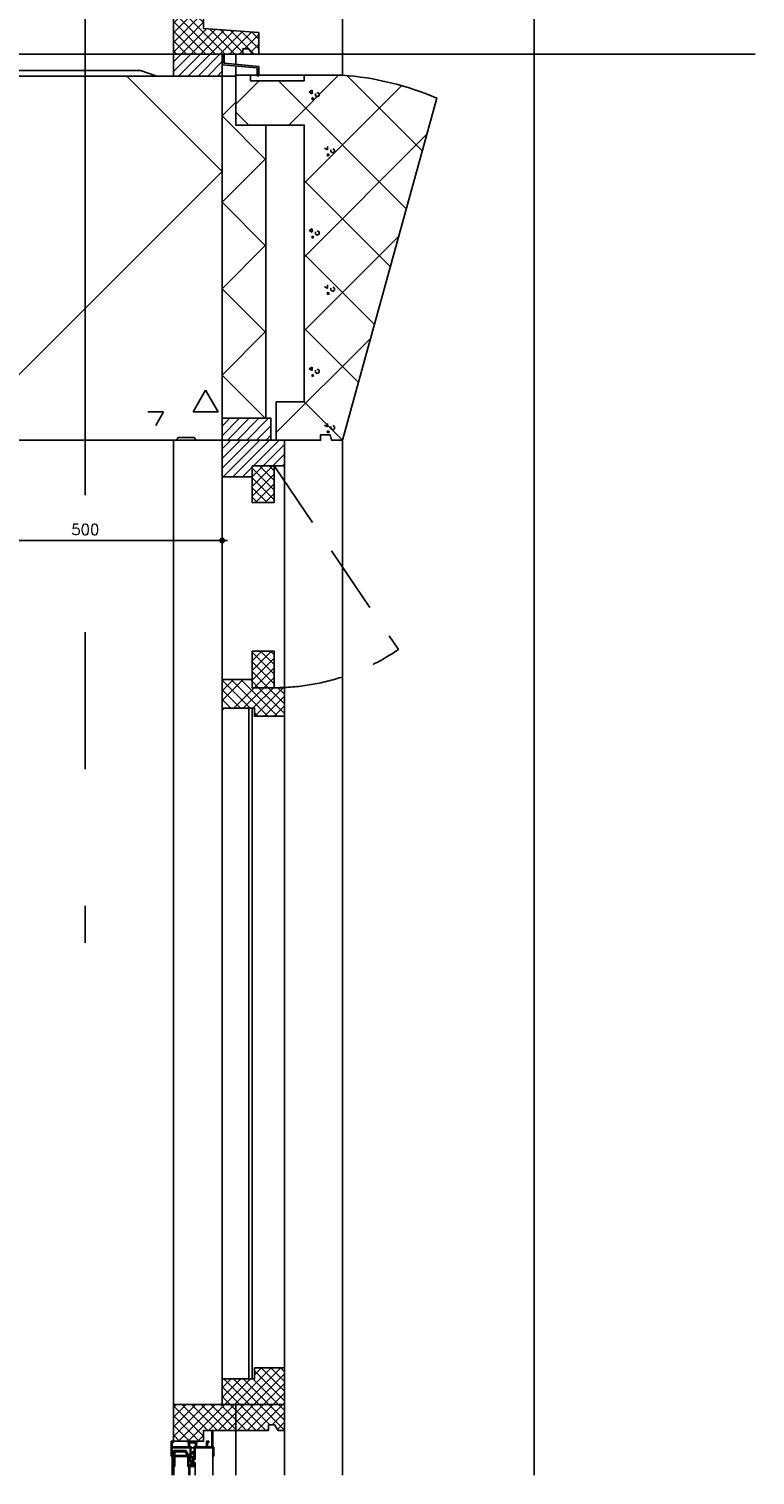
# Model space of a CAD drawing. Extents: x -152209 to 159908, y 32091 to 111955.
# Tile 54 of 59: x 128724 to 130051, y 63215 to 65856. Entities that reach past the tile are written whole.
import ezdxf
from ezdxf.enums import TextEntityAlignment as Align

# ---------------------------------------------------------------- set-up
doc = ezdxf.new("R2010")
doc.units = 0
doc.header["$LTSCALE"] = 1000
doc.header["$MEASUREMENT"] = 0
doc.header["$PDSIZE"] = 1
doc.linetypes.add('XDETV20$0$CENTER', pattern=[2, 1.25, -0.25, 0.25, -0.25])
doc.linetypes.add('XDETV20$0$HIDDEN2', pattern=[0.1875, 0.125, -0.0625])
doc.layers.get('0').update_dxf_attribs({"linetype": 'CONTINUOUS'})
doc.layers.get('DEFPOINTS').update_dxf_attribs({"linetype": 'CONTINUOUS'})
for name, color, linetype in [('BIB', 7, 'CONTINUOUS'), ('XDETV20$0$ALGEM-ARC', 15, 'CONTINUOUS'), ('XDETV20$0$ALUM-AZ', 15, 'CONTINUOUS'), ('XDETV20$0$ALUM-DRS', 4, 'CONTINUOUS'), ('XDETV20$0$BETON-ARC', 15, 'CONTINUOUS'), ('XDETV20$0$BETON-DRS', 7, 'CONTINUOUS'), ('XDETV20$0$DIMMTP', 1, 'CONTINUOUS'), ('XDETV20$0$GLAS-ARC', 4, 'CONTINUOUS'), ('XDETV20$0$HOUT-ARC', 15, 'CONTINUOUS'), ('XDETV20$0$HOUT-DRS', 4, 'CONTINUOUS'), ('XDETV20$0$ISOL-ALG', 3, 'CONTINUOUS'), ('XDETV20$0$ISOL-ARC', 15, 'CONTINUOUS'), ('XDETV20$0$KUNST-DRS', 4, 'CONTINUOUS'), ('XDETV20$0$STEEN-AZ', 3, 'CONTINUOUS'), ('XDETV20$0$STRAMIEN', 1, 'XDETV20$0$CENTER')]:
    doc.layers.add(name, color=color, linetype=linetype)
doc.styles.get("Standard").update_dxf_attribs({"font": 'simplex'})
doc.styles.add('XDETV20$0$STANDARD', font='simplex')
doc.dimstyles.get("Standard").update_dxf_attribs({"dimtxt": 0.18, "dimasz": 0.18, "dimexe": 0.18, "dimexo": 0.0625, "dimgap": 0.09, "dimtad": 0, "dimtih": 1, "dimtoh": 1, "dimdec": 4, "dimzin": 0, "dimdsep": 46, "dimtxsty": 'Standard', "dimcen": 0.09, "dimadec": 0, "dimazin": 0, "dimtfac": 1, "dimtdec": 4, "dimtofl": 0, "dimtmove": 0, "dimatfit": 3, "dimfxl": 0, "dimtolj": 1, "dimtzin": 0, "dimarcsym": 0})

# ---------------------------------------------------------------- blocks, each defined once
blk = doc.blocks.new('*X305')
at = {"color": 0}
for p, q in [((2482.2, 5841), (2528.1, 5886.9)), ((2482.2, 5858.6), (2510.5, 5886.9)), ((2482.2, 5876.3), (2492.8, 5886.9)), ((2541.6, 5819.9), (2482.2, 5879.3)), ((2482.2, 5823.3), (2537.2, 5878.3)), ((2559.3, 5819.9), (2492.3, 5886.9)), ((2496.5, 5819.9), (2543.1, 5866.5)), ((2577, 5819.9), (2510, 5886.9)), ((2514.2, 5819.9), (2559.5, 5865.2)), ((2537.2, 5877.4), (2527.7, 5886.9)), ((2531.8, 5819.9), (2575.9, 5864)), ((2594.7, 5819.9), (2548.5, 5866)), ((2549.5, 5819.9), (2592.4, 5862.7)), ((2609.2, 5823), (2567.6, 5864.6)), ((2630, 5819.9), (2586.8, 5863.2)), ((2524, 5819.9), (2482.2, 5861.7)), ((2506.3, 5819.9), (2482.2, 5844)), ((2567.2, 5819.9), (2608.8, 5861.5)), ((2584.9, 5819.9), (2625.3, 5860.3)), ((2638.2, 5829.4), (2605.9, 5861.7)), ((2612.4, 5829.7), (2638.2, 5855.5)), ((2624, 5823.7), (2638.2, 5837.9)), ((2638.2, 5847.1), (2625, 5860.3)), ((2488.6, 5819.9), (2482.2, 5826.3)), ((2602.6, 5819.9), (2609.2, 5826.5)), ((2637.9, 5819.9), (2638.2, 5820.2))]:
    blk.add_line(p, q, dxfattribs=at)
blk = doc.blocks.new('*X304')
at = {"color": 0}
for p, q in [((2482.2, 5787.9), (2514.2, 5819.9)), ((2482.2, 5805.6), (2496.5, 5819.9)), ((2491.8, 5779.9), (2531.8, 5819.9)), ((2509.5, 5779.9), (2549.5, 5819.9)), ((2527.2, 5779.9), (2567.2, 5819.9)), ((2544.9, 5779.9), (2571.4, 5806.4)), ((2562.6, 5779.9), (2571.4, 5788.8))]:
    blk.add_line(p, q, dxfattribs=at)
blk = doc.blocks.new('*X303')
at = {"color": 0}
for p, q in [((2571.2, 5063.7), (2622.3, 5114.9)), ((2571.2, 5081.4), (2604.7, 5114.9)), ((2571.2, 5099.1), (2587, 5114.9)), ((2573, 5047.9), (2640, 5114.9)), ((2590.7, 5047.9), (2657.7, 5114.9)), ((2628.4, 5067.9), (2675.4, 5114.9)), ((2646.1, 5067.9), (2685.2, 5107)), ((2663.7, 5067.9), (2685.2, 5089.4)), ((2681.4, 5067.9), (2685.2, 5071.7)), ((2608.4, 5047.9), (2626.2, 5065.7)), ((2626.1, 5047.9), (2626.2, 5048))]:
    blk.add_line(p, q, dxfattribs=at)
blk = doc.blocks.new('*X302')
at = {"color": 0}
for p, q in [((2626.2, 5030.4), (2663.7, 5067.9)), ((2626.2, 5048), (2646.1, 5067.9)), ((2626.2, 5065.7), (2628.4, 5067.9)), ((2666.2, 5023.6), (2626.2, 5063.6)), ((2626.2, 5012.7), (2666.2, 5052.7)), ((2666.2, 5005.9), (2626.2, 5045.9)), ((2666.2, 5041.3), (2639.6, 5067.9)), ((2666.2, 5058.9), (2657.2, 5067.9)), ((2653.5, 5000.9), (2626.2, 5028.2)), ((2632.1, 5000.9), (2666.2, 5035)), ((2635.9, 5000.9), (2626.2, 5010.6)), ((2649.8, 5000.9), (2666.2, 5017.3)), ((2626.2, 4729.8), (2626.3, 4729.9)), ((2626.2, 4712.2), (2643.9, 4729.9)), ((2626.2, 4694.5), (2661.6, 4729.9)), ((2666.2, 4687.7), (2626.2, 4727.7)), ((2666.2, 4705.4), (2641.7, 4729.9)), ((2666.2, 4723.1), (2659.4, 4729.9)), ((2626.2, 4676.8), (2666.2, 4716.8)), ((2666.2, 4670), (2626.2, 4710)), ((2571.2, 4674.8), (2574.3, 4677.9)), ((2571.2, 4657.2), (2591.9, 4677.9)), ((2571.2, 4639.5), (2609.6, 4677.9)), ((2622, 4625.9), (2571.2, 4676.6)), ((2654.6, 4610.9), (2587.6, 4677.9)), ((2672.3, 4610.9), (2605.3, 4677.9)), ((2626.2, 4674.7), (2623, 4677.9)), ((2655.7, 4662.9), (2626.2, 4692.4)), ((2638, 4662.9), (2626.2, 4674.7)), ((2630, 4662.9), (2666.2, 4699.1)), ((2647.6, 4662.9), (2666.2, 4681.5)), ((2604.3, 4625.9), (2571.2, 4659)), ((2593, 4625.9), (2630, 4662.9)), ((2610.6, 4625.9), (2647.6, 4662.9)), ((2628.3, 4625.9), (2665.3, 4662.9)), ((2631, 4610.9), (2683, 4662.9)), ((2685.2, 4615.7), (2638, 4662.9)), ((2685.2, 4633.4), (2655.7, 4662.9)), ((2665.3, 4662.9), (2666.2, 4663.8)), ((2685.2, 4651), (2673.3, 4662.9)), ((2586.6, 4625.9), (2571.2, 4641.3)), ((2571.2, 4621.8), (2575.3, 4625.9)), ((2648.7, 4610.9), (2685.2, 4647.4)), ((2666.3, 4610.9), (2685.2, 4629.7)), ((2637, 4610.9), (2630.2, 4617.6)), ((2684, 4610.9), (2685.2, 4612.1))]:
    blk.add_line(p, q, dxfattribs=at)
blk = doc.blocks.new('*X301')
at = {"color": 0}
for p, q in [((2593.8, 3353.9), (2660.8, 3420.9)), ((2611.4, 3353.9), (2678.4, 3420.9)), ((2629.1, 3353.9), (2685.2, 3410)), ((2630.2, 3408), (2643.1, 3420.9)), ((2685.2, 3360.6), (2630.2, 3415.6)), ((2685.2, 3378.2), (2642.5, 3420.9)), ((2685.2, 3395.9), (2660.2, 3420.9)), ((2685.2, 3413.6), (2677.9, 3420.9)), ((2571.2, 3366.7), (2605.4, 3400.9)), ((2571.2, 3384.4), (2587.7, 3400.9)), ((2603.5, 3353.9), (2571.2, 3386.2)), ((2621.2, 3353.9), (2574.2, 3400.9)), ((2576.1, 3353.9), (2623.1, 3400.9)), ((2638.8, 3353.9), (2591.8, 3400.9)), ((2656.5, 3353.9), (2609.5, 3400.9)), ((2674.2, 3353.9), (2627.2, 3400.9)), ((2646.8, 3353.9), (2685.2, 3392.3)), ((2482.2, 3295.4), (2540.7, 3353.9)), ((2482.2, 3313), (2523, 3353.9)), ((2482.2, 3330.7), (2505.4, 3353.9)), ((2482.2, 3348.4), (2487.7, 3353.9)), ((2491.4, 3286.9), (2558.4, 3353.9)), ((2544.4, 3306.9), (2497.4, 3353.9)), ((2509.1, 3286.9), (2576.1, 3353.9)), ((2562.1, 3306.9), (2515.1, 3353.9)), ((2579.8, 3306.9), (2532.8, 3353.9)), ((2546.8, 3306.9), (2593.8, 3353.9)), ((2597.4, 3306.9), (2550.4, 3353.9)), ((2564.4, 3306.9), (2611.4, 3353.9)), ((2615.1, 3306.9), (2568.1, 3353.9)), ((2585.8, 3353.9), (2571.2, 3368.5)), ((2582.1, 3306.9), (2629.1, 3353.9)), ((2632.8, 3306.9), (2585.8, 3353.9)), ((2599.8, 3306.9), (2646.8, 3353.9)), ((2650.5, 3306.9), (2603.5, 3353.9)), ((2617.5, 3306.9), (2664.5, 3353.9)), ((2658.3, 3316.7), (2621.2, 3353.9)), ((2635.1, 3306.9), (2682.1, 3353.9)), ((2685.2, 3307.5), (2638.8, 3353.9)), ((2685.2, 3325.2), (2656.5, 3353.9)), ((2664.5, 3353.9), (2685.2, 3374.6)), ((2685.2, 3342.9), (2674.2, 3353.9)), ((2682.1, 3353.9), (2685.2, 3356.9)), ((2537.2, 3296.4), (2482.2, 3351.4)), ((2529.1, 3286.9), (2482.2, 3333.8)), ((2662.7, 3316.7), (2685.2, 3339.3)), ((2511.4, 3286.9), (2482.2, 3316.1)), ((2652.8, 3306.9), (2656.2, 3310.3)), ((2672.3, 3308.7), (2685.2, 3321.6)), ((2493.7, 3286.9), (2482.2, 3298.4)), ((2526.8, 3286.9), (2537.2, 3297.3))]:
    blk.add_line(p, q, dxfattribs=at)
blk = doc.blocks.new('*X299')
at = {"color": 0}
for p, q in [((2571.2, 607.1), (2596.2, 632.1)), ((2651.2, 527.1), (2571.2, 607.1)), ((2571.2, 449.3), (2651.2, 529.3)), ((2651.2, 369.3), (2571.2, 449.3)), ((2571.2, 291.5), (2651.2, 371.5)), ((2651.2, 211.6), (2571.2, 291.5)), ((2571.2, 133.8), (2651.2, 213.8)), ((2650.1, 54.9), (2571.2, 133.8)), ((2650.1, 54.9), (2651.2, 56))]:
    blk.add_line(p, q, dxfattribs=at)
blk = doc.blocks.new('XDETV20$0$DIMBWK')
for points in [[(-1, 0), (1, 0)], [(0, -1), (0, 1)]]:
    blk.add_lwpolyline(points)
blk.add_lwpolyline([(-0.22, 0.37), (-0.43, 0), (-0.22, -0.37), (0.22, -0.37), (0.43, 0), (0.22, 0.37)], close=True)
blk = doc.blocks.new('*D294')
at = {"color": 1, "linetype": 'ByBlock'}
blk.add_line((2081.2, -168.2), (2561.2, -168.2), dxfattribs=at)
at = {"layer": 'DEFPOINTS', "color": 0, "linetype": 'ByBlock'}
for p in [(2071.2, 142.6), (2571.2, 136.7), (2571.2, -168.2)]:
    blk.add_point(p, dxfattribs=at)
at = {"color": 1, "linetype": 'ByBlock', "xscale": 10, "yscale": 10, "zscale": 10, "rotation": 180}
blk.add_blockref('XDETV20$0$DIMBWK', (2071.2, -168.2), dxfattribs=at)
at = {"color": 1, "linetype": 'ByBlock', "xscale": 10, "yscale": 10, "zscale": 10}
blk.add_blockref('XDETV20$0$DIMBWK', (2571.2, -168.2), dxfattribs=at)
at = {"color": 3, "linetype": 'ByBlock', "style": 'XDETV20$0$STANDARD'}
blk.add_text('500', height=20, dxfattribs=at).set_placement((2321.2, -148.2), align=Align.MIDDLE_CENTER)
blk = doc.blocks.new('*X298')
at = {"color": 0}
for p, q in [((2571.2, 505.8), (2397.1, 679.9)), ((2080.3, 14.9), (2571.2, 505.8)), ((2012.1, 64.9), (1921.2, 155.8)), ((2518.1, 66.7), (2541.1, 106.5)), ((2564.1, 66.7), (2541.1, 106.5)), ((2435.6, 66.7), (2464.4, 66.7)), ((2450, 41.8), (2464.4, 66.7)), ((2518.1, 66.7), (2564.1, 66.7)), ((2488.2, 14.9), (2491.2, 20.1)), ((2491.2, 20.1), (2520, 20.1)), ((2523, 14.9), (2520, 20.1))]:
    blk.add_line(p, q, dxfattribs=at)
blk = doc.blocks.new('*X313')
at = {"color": 0}
for p, q in [((2596.2, 5728.5), (2638.8, 5771.1)), ((2907.6, 5537.5), (2674, 5771.1)), ((2692.9, 5690.4), (2783.9, 5781.4)), ((2721.2, 5584), (2899.5, 5762.3)), ((2936.8, 5643.2), (2799.1, 5780.8)), ((2735.6, 5753.8), (2730.2, 5750.7)), ((2735.6, 5747.6), (2730.2, 5750.7)), ((2735.6, 5747.6), (2735.6, 5753.8)), ((2735.6, 5736.5), (2735.6, 5740.4)), ((2739, 5738.4), (2735.6, 5740.4)), ((2739, 5738.4), (2735.6, 5736.5)), ((2741.9, 5744), (2741.9, 5747.9)), ((2745.2, 5742.1), (2741.9, 5744)), ((2748.6, 5747.9), (2745.2, 5749.8)), ((2748.6, 5744), (2745.2, 5742.1)), ((2748.6, 5744), (2748.6, 5747.9)), ((2620, 5690.4), (2596.2, 5714.2)), ((2721.2, 5449.2), (2945, 5673)), ((2763.8, 5644.9), (2758.5, 5648)), ((2763.8, 5644.9), (2763.8, 5651.1)), ((2763.8, 5633.8), (2763.8, 5637.7)), ((2767.2, 5635.7), (2763.8, 5637.7)), ((2767.2, 5635.7), (2763.8, 5633.8)), ((2770.1, 5641.3), (2770.1, 5645.2)), ((2773.5, 5639.4), (2770.1, 5641.3)), ((2776.8, 5645.2), (2773.5, 5647.1)), ((2776.8, 5641.3), (2773.5, 5639.4)), ((2776.8, 5641.3), (2776.8, 5645.2)), ((2878.5, 5431.9), (2721.2, 5589.2)), ((2735.6, 5501.1), (2730.2, 5498)), ((2735.6, 5494.9), (2730.2, 5498)), ((2735.6, 5494.9), (2735.6, 5501.1)), ((2741.9, 5491.3), (2741.9, 5495.2)), ((2748.6, 5495.2), (2745.2, 5497.1)), ((2748.6, 5491.3), (2748.6, 5495.2)), ((2721.2, 5314.4), (2893.7, 5486.9)), ((2735.6, 5483.8), (2735.6, 5487.7)), ((2739, 5485.7), (2735.6, 5487.7)), ((2739, 5485.7), (2735.6, 5483.8)), ((2745.2, 5489.4), (2741.9, 5491.3)), ((2748.6, 5491.3), (2745.2, 5489.4)), ((2849.4, 5326.2), (2721.2, 5454.4)), ((2763.8, 5392.2), (2758.5, 5395.3)), ((2763.8, 5392.2), (2763.8, 5398.4)), ((2770.1, 5388.6), (2770.1, 5392.5)), ((2773.5, 5386.7), (2770.1, 5388.6)), ((2776.8, 5392.5), (2773.5, 5394.4)), ((2776.8, 5388.6), (2773.5, 5386.7)), ((2776.8, 5388.6), (2776.8, 5392.5)), ((2763.8, 5381.1), (2763.8, 5385)), ((2767.2, 5383), (2763.8, 5385)), ((2767.2, 5383), (2763.8, 5381.1)), ((2820.3, 5220.5), (2721.2, 5319.7)), ((2670.2, 5128.7), (2842.5, 5300.9)), ((2735.6, 5248.4), (2730.2, 5245.3)), ((2735.6, 5242.2), (2730.2, 5245.3)), ((2735.6, 5242.2), (2735.6, 5248.4)), ((2735.6, 5231.1), (2735.6, 5235)), ((2739, 5233.1), (2735.6, 5235)), ((2739, 5233.1), (2735.6, 5231.1)), ((2741.9, 5238.6), (2741.9, 5242.5)), ((2745.2, 5236.7), (2741.9, 5238.6)), ((2748.6, 5242.5), (2745.2, 5244.4)), ((2748.6, 5238.6), (2745.2, 5236.7)), ((2748.6, 5238.6), (2748.6, 5242.5)), ((2791.2, 5114.9), (2721.2, 5184.9)), ((2763.8, 5139.5), (2758.5, 5142.6)), ((2763.8, 5139.5), (2763.8, 5145.7)), ((2763.8, 5128.4), (2763.8, 5132.3)), ((2767.2, 5130.4), (2763.8, 5132.3)), ((2767.2, 5130.4), (2763.8, 5128.4)), ((2770.1, 5135.9), (2770.1, 5139.8)), ((2773.5, 5134), (2770.1, 5135.9)), ((2776.8, 5139.8), (2773.5, 5141.7)), ((2776.8, 5135.9), (2773.5, 5134)), ((2776.8, 5135.9), (2776.8, 5139.8))]:
    blk.add_line(p, q, dxfattribs=at)
blk = doc.blocks.new('XDETV20')
at = {"layer": 'XDETV20$0$ALGEM-ARC'}
for p, q in [((820, -2594.73656), (820, 1700)), ((275, -18.65959), (275, 0)), ((275, -39.99991), (275, -21.67253)), ((161, -2466), (161, -704.99991)), ((363.90719, -2513), (363.90719, -2594.73656))]:
    blk.add_line(p, q, dxfattribs=at)
at = {"layer": 'XDETV20$0$ALGEM-ARC', "linetype": 'XDETV20$0$HIDDEN2'}
blk.add_line((345, -751.99991), (572.09759, -1087.33808), dxfattribs=at)
blk.add_arc((345, -751.99991), 405, 270, 304.10662798, dxfattribs=at)
at = {"layer": 'XDETV20$0$ALUM-AZ'}
blk.add_line((400, -38.45975), (301.8105, -38.45975), dxfattribs=at)
at = {"layer": 'XDETV20$0$ALUM-DRS'}
for p, q in [((250.63673, 0), (250.63673, -19.40766)), ((253.63673, 0), (253.63673, -16.67361)), ((250.63673, -19.40766), (314, -25.29806)), ((253.63673, -16.67361), (317, -22.56401)), ((314, -25.29806), (314, -39.46969)), ((317, -22.56401), (317, -39.46969)), ((314, -39.46969), (317, -39.46969)), ((157, -2533), (161, -2533)), ((157, -2533), (157, -2560)), ((159, -2535), (161, -2535)), ((159, -2535), (159, -2543)), ((161, -2533), (161, -2535)), ((188, -2533), (188.4922, -2540.87524)), ((193, -2533), (188, -2533)), ((190.37868, -2534.87868), (190.37868, -2544.12132)), ((193, -2537), (190.37868, -2534.87868)), ((193, -2537), (193, -2533)), ((199, -2533), (204, -2533)), ((199, -2537), (199, -2533)), ((199, -2537), (201.62132, -2534.87868)), ((201.62132, -2534.87868), (201.62132, -2544.12132)), ((204, -2533), (203.5078, -2540.87524)), ((221.5, -2533), (225.5, -2533)), ((221.5, -2543), (221.5, -2533)), ((223.5, -2535), (225.5, -2535)), ((223.5, -2543), (223.5, -2535)), ((225.5, -2533), (225.5, -2535)), ((233, -2513), (231, -2513)), ((231, -2543), (231, -2513)), ((233, -2543), (233, -2513)), ((159, -2560), (157, -2560)), ((159, -2543), (186.4961, -2543)), ((159, -2545), (199, -2545)), ((159, -2545), (159, -2560)), ((159, -2594.73656), (159, -2560)), ((161.75, -2550), (183.75, -2550)), ((161.75, -2579), (161.75, -2550)), ((163.75, -2552), (163.75, -2559)), ((163.75, -2552), (182.62833, -2552)), ((186.90611, -2559), (163.75, -2559)), ((187.25, -2561), (163.75, -2561)), ((163.75, -2579), (163.75, -2561)), ((182.62833, -2552), (186.90611, -2559)), ((183.75, -2550), (189.5, -2559)), ((187.25, -2561), (187.25, -2579)), ((189.5, -2559), (189.5, -2579)), ((193, -2542), (190.37868, -2544.12132)), ((191.5, -2570.5), (191.5, -2547)), ((193, -2547), (191.5, -2547)), ((199, -2535.68362), (193, -2535.68362)), ((193, -2545), (193, -2542)), ((193, -2555), (193, -2547)), ((197, -2555), (193, -2555)), ((193, -2561), (193, -2556)), ((199, -2556), (193, -2556)), ((199, -2561), (193, -2561)), ((195.5, -2552), (195.5, -2554.13397)), ((199, -2552), (195.5, -2552)), ((197, -2555), (195.5, -2554.13397)), ((199, -2553.5), (197, -2553.5)), ((197, -2553.5), (197, -2555)), ((199, -2545), (199, -2542)), ((199, -2542), (201.62132, -2544.12132)), ((199, -2545), (199, -2552)), ((199, -2553.5), (199, -2563.5)), ((201, -2545), (201, -2566)), ((201, -2545), (233, -2545)), ((205.5039, -2543), (221.5, -2543)), ((223.5, -2543), (231, -2543)), ((233, -2543), (235, -2543)), ((233, -2545), (233, -2560)), ((235, -2560), (233, -2560)), ((233, -2594.73656), (233, -2560)), ((235, -2543), (235, -2560)), ((161.75, -2579), (163.75, -2579)), ((161.75, -2594.73656), (161.75, -2579)), ((187.25, -2579), (189.5, -2579)), ((189.25, -2594.73656), (189.25, -2579)), ((191.25, -2594.73656), (191.25, -2579)), ((192.5, -2570.5), (191.5, -2570.5)), ((192.5, -2575.5), (191.5, -2575.5)), ((191.5, -2579), (191.5, -2575.5)), ((201, -2579), (191.5, -2579)), ((192.5, -2570.5), (192.5, -2569.5)), ((192.5, -2569.5), (193.5, -2569.5)), ((192.5, -2576.5), (192.5, -2575.5)), ((192.5, -2576.5), (193.5, -2576.5)), ((197, -2562), (193, -2562)), ((193, -2568.5), (193, -2562)), ((194.5, -2568.5), (193, -2568.5)), ((193.5, -2576.5), (193.5, -2569.5)), ((194.5, -2572.04996), (194.5, -2568.5)), ((194.5, -2572.04996), (196.5, -2572.04996)), ((194.5, -2573.04996), (196.5, -2573.04996)), ((194.5, -2577.5), (194.5, -2573.04996)), ((199, -2577.5), (194.5, -2577.5)), ((197, -2562), (195.5, -2562.86603)), ((195.5, -2562.86603), (196.5, -2563.86603)), ((196.5, -2563.86603), (196.5, -2575.79109)), ((198.20891, -2577.5), (196.5, -2575.79109)), ((197, -2563.5), (197, -2562)), ((199, -2563.5), (197, -2563.5)), ((198, -2565), (198, -2573)), ((199.7, -2565), (198, -2565)), ((199.7, -2573), (198, -2573)), ((199, -2575.39294), (199, -2577.5)), ((199, -2575.39294), (201, -2575.39294)), ((199.7, -2565), (199.7, -2566)), ((199.7, -2566), (201, -2566)), ((199.7, -2572), (199.7, -2573)), ((199.7, -2572), (201, -2572)), ((200.75, -2594.73656), (200.75, -2579)), ((201, -2572), (201, -2579)), ((201, -2579), (201, -2579))]:
    blk.add_line(p, q, dxfattribs=at)
for centre, start, end in [((186.4961, -2541), 270, 3.57633437), ((205.5039, -2541), 176.42366563, 270)]:
    blk.add_arc(centre, 2, start, end, dxfattribs=at)
at = {"layer": 'XDETV20$0$BETON-DRS'}
for p, q in [((275, -38.45975), (301.8105, -38.45975)), ((301.8105, -38.45975), (301.8105, -48.76326))]:
    blk.add_line(p, q, dxfattribs=at)
blk.add_lwpolyline([(0, -39.99991), (250, -39.99991), (250, -704.99991), (-250, -704.99991), (-250, -655), (-400, -655), (-400, -430), (-250, -430), (-250, -39.99991), (250, -39.99991)], dxfattribs=at)
blk.add_lwpolyline([(301.8105, -38.45975), (301.8105, -48.76326), (400, -48.76326), (400, -38.45975), (470, -38.45975, -0.0826117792), (642.17459, -80.15732), (470, -704.99991), (450, -704.99991), (447.32051, -694.99991), (430, -694.99991), (430, -704.99991), (349, -704.99991), (349, -634.99991), (400, -634.99991), (400, -129.51356), (275, -129.51356), (275, -38.61731)], format="xyb", close=True, dxfattribs=at)
at = {"layer": 'XDETV20$0$GLAS-ARC'}
for p, q in [((299, -1193.99991), (299, -2419)), ((305, -1193.99991), (305, -2419))]:
    blk.add_line(p, q, dxfattribs=at)
at = {"layer": 'XDETV20$0$HOUT-DRS'}
for p, q in [((250, -704.99991), (250, -2466)), ((364, -704.99991), (364, -2505.99991)), ((305, -1193.99991), (305, -1208.99991)), ((275, -2594.73656), (275, -2466))]:
    blk.add_line(p, q, dxfattribs=at)
for points in [[(288.00362, 0), (288.00362, 9.84613), (298.80304, 9.84613), (305.34812, 0), (317, 0), (317, 39.40219), (216, 47), (216, 67), (161, 67), (161, 0)], [(161, -39.99991), (250.21904, -39.99991), (250.21904, 0), (161, 0)], [(250, -704.99991), (339.21904, -704.99991), (339.21904, -665), (250, -665)], [(305, -771.99991), (250, -771.99991), (250, -704.99991), (364, -704.99991), (364, -751.99991), (305, -751.99991)], [(305, -751.99991), (305, -818.99991), (345, -818.99991), (345, -751.99991)], [(305, -1089.99991), (305, -1156.99991), (345, -1156.99991), (345, -1089.99991)], [(309, -2399), (364, -2399), (364, -2466), (250, -2466), (250, -2419), (309, -2419)], [(364, -2466), (364, -2513), (352.34812, -2513), (345.80304, -2503.15387), (335.00362, -2503.15387), (335.00362, -2513), (216, -2513), (216, -2533), (161, -2533), (161, -2466)]]:
    blk.add_lwpolyline(points, close=True, dxfattribs=at)
blk.add_lwpolyline([(250, -1193.99991), (309, -1193.99991), (309, -1208.99991), (364, -1208.99991), (364, -1156.99991), (305, -1156.99991), (305, -1141.99991), (250, -1141.99991), (250, -1208.99991)], dxfattribs=at)
at = {"layer": 'XDETV20$0$ISOL-ALG'}
blk.add_lwpolyline([(275, -39.99991), (250, -39.99991), (250, -665), (330, -665), (330, -129.51356), (275, -129.51356)], close=True, dxfattribs=at)
at = {"layer": 'XDETV20$0$KUNST-DRS'}
blk.add_lwpolyline([(131, -39.99991), (101, -30), (-190, -30), (-220, -39.99991), (-250, -39.99991), (-250, 0), (161, 0), (161, -39.99991)], close=True, dxfattribs=at)
at = {"layer": 'XDETV20$0$STEEN-AZ'}
for p, q in [((470, 2038.43587), (470, -38.45975)), ((470, -2594.73656), (470, -704.99991))]:
    blk.add_line(p, q, dxfattribs=at)
at = {"layer": 'XDETV20$0$STRAMIEN'}
for p, q in [((0, 444.56525), (0, -1622.74928)), ((1223.92233, 0), (-990.89072, 0))]:
    blk.add_line(p, q, dxfattribs=at)
at = {"layer": 'XDETV20$0$BETON-ARC'}
for name, p in [('*X298', (-2321.19602, -719.89345)), ('*X313', (-2321.19602, -5819.89345))]:
    blk.add_blockref(name, p, dxfattribs=at)
at = {"layer": 'XDETV20$0$HOUT-ARC'}
for name, p in [('*X305', (-2321.19602, -5819.89345)), ('*X304', (-2321.19602, -5819.89345)), ('*X304', (-2232.19602, -6484.89345)), ('*X303', (-2321.19602, -5819.89345)), ('*X302', (-2321.19602, -5819.89345)), ('*X301', (-2321.19602, -5819.89345))]:
    blk.add_blockref(name, p, dxfattribs=at)
at = {"layer": 'XDETV20$0$ISOL-ARC'}
blk.add_blockref('*X299', (-2321.19602, -719.89345), dxfattribs=at)
at = {"layer": 'XDETV20$0$DIMMTP'}
dim = blk.add_linear_dim(base=(250, -888.11051), p1=(-250, -577.32034), p2=(250, -583.18432), dimstyle='Standard', dxfattribs=at)
dim.commit()
dim.dimension.update_dxf_attribs({"geometry": '*D294', "text_midpoint": (0, -868.11051), "insert": (-2321.19602, -719.89345)})

msp = doc.modelspace()

# ---------------------------------------------------------------- block references
at = {"layer": 'BIB'}
msp.add_blockref('XDETV20', (128827.3, 65809.6), dxfattribs=at)

doc.saveas('drawing.dxf')
